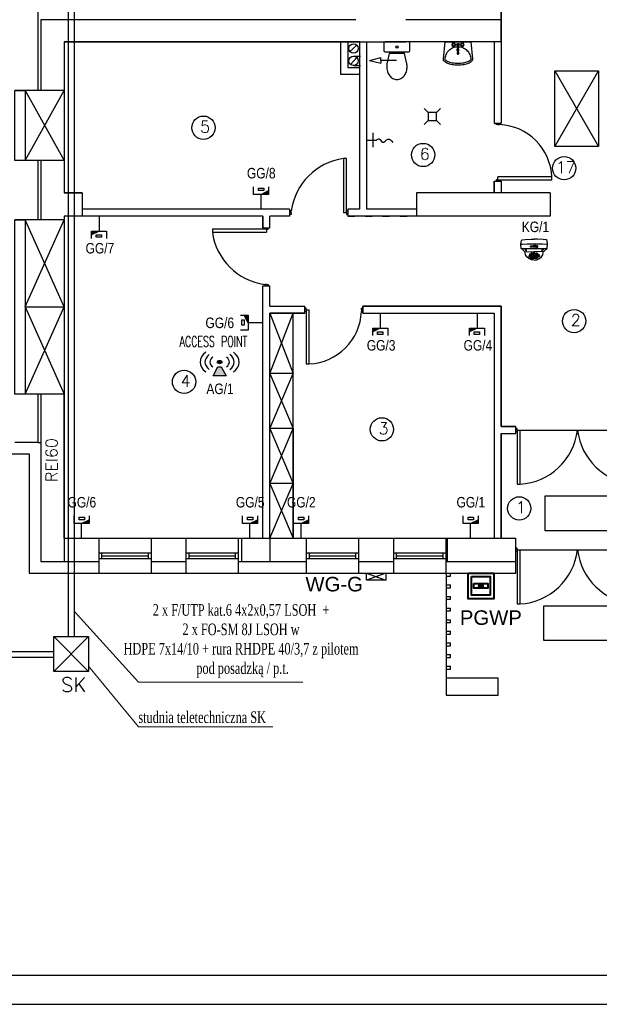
# Model space of a CAD drawing. Header units: inches. Extents: x 6268 to 12323, y 5221 to 42059.
# Tile 55 of 98: x 8529 to 9526, y 20562 to 22255. Entities that reach past the tile are written whole.
import ezdxf
from ezdxf.enums import TextEntityAlignment as Align

# ---------------------------------------------------------------- set-up
doc = ezdxf.new("R2010")
doc.units = ezdxf.units.IN
doc.header["$MEASUREMENT"] = 0
doc.linetypes.add('ACAD_ISO03W100', pattern=[30, 12, -18])
doc.layers.add('1DE-schemat ideowy', color=1, linetype='Continuous', lineweight=40)
doc.layers.add('2DE_NUMEL', color=1, linetype='Continuous', lineweight=20)
doc.layers.add('AAT_CCTV', color=30, linetype='Continuous')
doc.layers.add('CP_LINENORM', color=253, linetype='Continuous')
doc.styles.add('CP_ATTR', font='romans.shx')
doc.styles.add('Romans', font='romans.shx', dxfattribs={"width": 0.7})
doc.styles.get("Standard").update_dxf_attribs({"font": 'txt.shx'})

# ---------------------------------------------------------------- blocks, each defined once
blk = doc.blocks.new('CPEL_3282')
blk.add_hatch(color=256).paths.add_polyline_path([(-0.085, 0, 1), (0.085, 0, 1)])
for points in [[(-0.55, 0.55), (0.55, 0.55), (0.55, -0.55), (-0.55, -0.55)], [(-0.4, 0.4), (0.4, 0.4), (0.4, -0.4), (-0.4, -0.4)], [(-0.3, 0.1), (0.3, 0.1), (0.3, -0.1), (-0.3, -0.1)]]:
    blk.add_lwpolyline(points, close=True)
blk.add_circle((0, 0), 0.0853)
at = {"linetype": 'ByBlock', "style": 'CP_ATTR', "flags": 9}
for tag, p in [('NAME', (-0.092, -0.018)), ('GROUP', (-0.092, -0.018)), ('NUMBER', (-0.092, -0.018)), ('PRODUCER', (-0.092, -0.018)), ('ARTICLE', (-0.092, -0.018)), ('CHARACTER', (-0.092, -0.018)), ('VOLTAGE', (-0.092, -0.019)), ('WEIGHT', (-0.092, -0.018)), ('OTHER', (-0.092, -0.018)), ('PRODUCT-TYPE', (-0.092, -0.019)), ('ORDER-NO', (-0.092, -0.019)), ('POWER', (-0.092, -0.019))]:
    blk.add_attdef(tag, text='', height=0.00005, dxfattribs=at).set_placement(p, align=Align.MIDDLE_LEFT)
blk = doc.blocks.new('AAT_KOPUŁKA WANDAL.')
for points in [[(136, -97), (106, -93), (76, -53), (38, -21), (0, 0), (-7, 149), (9, 280), (40, 307), (144, 319), (342, 328), (450, 328)], [(-7, 149), (51, 157), (207, 161), (457, 166), (742, 161), (861, 158), (909, 149)], [(0, 0), (194, 0), (553, 3), (902, 0)], [(410, 113), (436, 113), (452, 84)], [(410, 113), (443, 47), (451, 47)], [(767, -97), (796, -93), (826, -53), (864, -21), (902, 0), (909, 149), (894, 280), (863, 307), (759, 319), (560, 328), (452, 328)], [(493, 113), (467, 113), (452, 84)], [(493, 113), (460, 47), (452, 47)], [(450, -398), (360, -390), (264, -343), (197, -283), (157, -211), (139, -139), (136, -97), (450, -105)], [(452, -398), (542, -390), (639, -343), (705, -283), (745, -211), (763, -139), (767, -97), (452, -105)]]:
    blk.add_lwpolyline(points)
for points in [[(318, 55), (318, 100), (332, 100), (350, 80), (350, 100), (369, 100), (369, 55), (350, 55), (335, 70), (335, 55)], [(492, 100), (492, 63), (503, 55), (524, 55), (533, 64), (533, 100), (519, 100), (519, 72), (512, 66), (508, 72), (508, 100)], [(578, 90), (570, 99), (550, 100), (540, 88), (540, 79), (566, 73), (565, 64), (549, 63), (544, 71), (540, 66), (538, 59), (544, 55), (573, 55), (577, 65), (576, 73), (567, 82), (551, 84), (550, 89), (562, 89), (569, 87), (577, 85)], [(144, -39), (161, -55), (177, -65), (190, -64), (191, -54), (179, -40), (163, -30), (146, -24), (139, -24), (137, -29), (140, -36)], [(307, -260), (300, -247), (288, -241), (272, -245), (267, -258), (272, -270), (281, -277), (296, -277), (303, -273), (307, -265)], [(330, -205), (321, -192), (309, -186), (293, -190), (287, -205), (292, -221), (303, -228), (320, -228), (329, -220), (331, -211)], [(358, -307), (351, -293), (340, -288), (323, -291), (318, -304), (323, -316), (332, -323), (348, -324), (354, -319), (358, -311)], [(361, -256), (355, -242), (343, -237), (326, -240), (321, -253), (326, -265), (335, -272), (351, -272), (357, -268), (361, -260)], [(389, -163), (380, -149), (368, -144), (352, -147), (346, -163), (351, -179), (362, -185), (379, -185), (388, -177), (390, -169)], [(400, -219), (391, -206), (379, -201), (363, -204), (357, -220), (363, -236), (373, -242), (390, -242), (399, -234), (401, -226)], [(400, -334), (390, -332), (374, -333), (370, -339), (374, -345), (387, -351), (403, -354), (416, -351), (418, -344), (411, -339)], [(447, -253), (421, -258), (401, -273), (392, -286), (391, -305), (405, -321), (430, -330), (449, -331), (474, -328), (499, -312), (508, -295), (505, -280), (488, -262), (462, -255)], [(452, -275), (433, -277), (418, -286), (417, -296), (419, -307), (430, -314), (447, -316), (470, -313), (482, -302), (483, -287), (468, -276)], [(446, -126), (435, -131), (427, -143), (424, -154), (427, -169), (434, -178), (448, -182), (462, -177), (470, -159), (469, -143), (462, -135), (454, -127)], [(447, -188), (433, -193), (428, -202), (426, -218), (432, -228), (442, -232), (459, -231), (468, -219), (470, -209), (463, -196), (456, -191)], [(500, -334), (510, -332), (525, -333), (530, -339), (526, -345), (512, -351), (497, -354), (484, -351), (482, -344), (489, -339)], [(500, -219), (508, -206), (520, -201), (537, -204), (543, -220), (537, -236), (527, -242), (510, -242), (500, -234), (499, -226)], [(511, -163), (520, -149), (532, -144), (548, -147), (554, -163), (548, -179), (538, -185), (521, -185), (512, -177), (510, -169)], [(539, -256), (545, -242), (557, -237), (573, -240), (578, -253), (574, -265), (565, -272), (549, -272), (542, -268), (539, -260)], [(542, -307), (548, -293), (560, -288), (577, -291), (582, -304), (577, -316), (568, -323), (552, -324), (546, -319), (542, -311)], [(570, -205), (579, -192), (591, -186), (607, -190), (613, -205), (608, -221), (597, -228), (580, -228), (571, -220), (569, -211)], [(593, -260), (600, -247), (611, -241), (628, -245), (633, -258), (628, -270), (619, -277), (603, -277), (597, -273), (593, -265)], [(758, -39), (741, -55), (726, -65), (712, -64), (712, -54), (723, -40), (739, -30), (756, -24), (763, -24), (765, -29), (762, -36)]]:
    blk.add_lwpolyline(points, close=True)
for centre, major_axis, ratio in [((394, 78), (0, -22.5), 0.882988), ((393, 78), (0, -9.47), 0.904762)]:
    blk.add_ellipse(centre, major_axis=major_axis, ratio=ratio)
blk = doc.blocks.new('CPEL_D181')
h = blk.add_hatch(color=256)
h.paths.add_polyline_path([(-0.2, -0.5), (-0.2, -0.4), (0, -0.4)])
h.paths.add_polyline_path([(-0.092, -0.418), (-0.092, -0.418), (-0.092, -0.418), (-0.092, -0.418)], flags=24)
h.paths.add_polyline_path([(-0.092, -0.418), (-0.092, -0.419), (-0.092, -0.419), (-0.092, -0.418)], flags=24)
h.paths.add_polyline_path([(-0.092, -0.418), (-0.092, -0.418), (-0.091, -0.418), (-0.091, -0.418)], flags=24)
h.paths.add_polyline_path([(-0.092, -0.418), (-0.092, -0.418), (-0.091, -0.418), (-0.091, -0.418)], flags=24)
h.paths.add_polyline_path([(-0.092, -0.418), (-0.092, -0.419), (-0.091, -0.419), (-0.091, -0.418)], flags=24)
h.paths.add_polyline_path([(-0.092, -0.418), (-0.092, -0.418), (-0.092, -0.418), (-0.092, -0.418)], flags=24)
h.paths.add_polyline_path([(-0.092, -0.419), (-0.092, -0.419), (-0.091, -0.419), (-0.091, -0.419)], flags=24)
h.paths.add_polyline_path([(-0.092, -0.419), (-0.092, -0.419), (-0.092, -0.419), (-0.092, -0.419)], flags=24)
h.paths.add_polyline_path([(-0.092, -0.419), (-0.092, -0.419), (-0.091, -0.419), (-0.091, -0.419)], flags=24)
h.paths.add_polyline_path([(-0.092, -0.418), (-0.092, -0.419), (-0.091, -0.419), (-0.091, -0.418)], flags=24)
h.paths.add_polyline_path([(-0.092, -0.418), (-0.092, -0.418), (-0.092, -0.418), (-0.092, -0.418)], flags=24)
h.paths.add_polyline_path([(-0.092, -0.418), (-0.092, -0.418), (-0.091, -0.418), (-0.091, -0.418)], flags=24)
for p, q in [((0, 0), (0, -0.4)), ((-0.2, -0.6), (-0.2, -0.4)), ((-0.2, -0.4), (0.2, -0.4)), ((0, -0.4), (-0.2, -0.5)), ((0.2, -0.4), (0.2, -0.6))]:
    blk.add_line(p, q)
blk.add_lwpolyline([(-0.075, -0.5), (0.067, -0.5), (0.067, -0.567), (-0.075, -0.567)], close=True)
at = {"linetype": 'ByBlock', "style": 'CP_ATTR', "flags": 9}
for tag, p in [('NAME', (-0.092, -0.418)), ('GROUP', (-0.092, -0.418)), ('NUMBER', (-0.092, -0.418)), ('PRODUCER', (-0.092, -0.418)), ('ARTICLE', (-0.092, -0.418)), ('CHARACTER', (-0.092, -0.418)), ('VOLTAGE', (-0.092, -0.419)), ('WEIGHT', (-0.092, -0.418)), ('OTHER', (-0.092, -0.418)), ('PRODUCT-TYPE', (-0.092, -0.419)), ('ORDER-NO', (-0.092, -0.419)), ('POWER', (-0.092, -0.419))]:
    blk.add_attdef(tag, text='', height=0.00005, dxfattribs=at).set_placement(p, align=Align.MIDDLE_LEFT)
blk = doc.blocks.new('CPEL_1090')
h = blk.add_hatch(color=256)
edge = h.paths.add_edge_path()
edge.add_arc((0, 0), 0.0707, 0, 360)
blk.add_hatch(color=256).paths.add_polyline_path([(-0.05, -0.2), (0.05, -0.2), (0.2, -0.6), (-0.2, -0.6)])
blk.add_lwpolyline([(-0.05, -0.2), (0.05, -0.2), (0.2, -0.6), (-0.2, -0.6), (-0.05, -0.2)])
blk.add_circle((0, 0), 0.0707)
for radius, start, end in [(0.6, 135, 225), (0.45, 135, 225), (0.45, 315, 45), (0.6, 315, 45), (0.3, 135, 225), (0.3, 315, 45)]:
    blk.add_arc((0, 0), radius, start, end)
at = {"linetype": 'ByBlock', "style": 'CP_ATTR', "flags": 9}
for tag, p in [('NAME', (-0.092, -0.018)), ('GROUP', (-0.092, -0.018)), ('NUMBER', (-0.092, -0.018)), ('PRODUCER', (-0.092, -0.018)), ('ARTICLE', (-0.092, -0.018)), ('CHARACTER', (-0.092, -0.018)), ('VOLTAGE', (-0.092, -0.019)), ('WEIGHT', (-0.092, -0.018)), ('OTHER', (-0.092, -0.018)), ('PRODUCT-TYPE', (-0.092, -0.019)), ('ORDER-NO', (-0.092, -0.019)), ('POWER', (-0.092, -0.019))]:
    blk.add_attdef(tag, text='', height=0.00005, dxfattribs=at).set_placement(p, align=Align.MIDDLE_LEFT)

msp = doc.modelspace()

# ---------------------------------------------------------------- hatches: boundary and pattern name
h = msp.add_hatch()
h.set_pattern_fill('ANSI31', color=256, scale=5)
h.set_pattern_definition([(45, (-1177857666.037, -935717117.081), (-11.22532015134, 11.22532015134), [])])
h.paths.add_polyline_path([(9264.543, 21363.204), (9262.543, 21363.204), (9262.543, 21323.204), (9264.543, 21323.204)])

# ---------------------------------------------------------------- linework, layer by layer
for p, q in [((8560.543, 22471.204), (8560.543, 22133.204)), ((9357.543, 22217.204), (9357.543, 22285.204)), ((8565.543, 22255.204), (8565.543, 22133.204)), ((9107.543, 22255.204), (8565.543, 22255.204)), ((9357.543, 22255.204), (9193.543, 22255.204)), ((8605.543, 22217.204), (8605.543, 22133.204)), ((9107.543, 22217.204), (8605.543, 22217.204)), ((8605.543, 22217.204), (9113.543, 22217.204)), ((9081.543, 22161.204), (9081.543, 22217.204)), ((9113.543, 22217.204), (9093.543, 22217.204)), ((9093.543, 22217.204), (9093.543, 22173.204)), ((9096.694, 22200.013), (9109.023, 22211.671)), ((9107.543, 22217.204), (9193.543, 22217.204)), ((9113.543, 22217.204), (9113.543, 21929.204)), ((9125.543, 22217.204), (9125.543, 21929.204)), ((9357.543, 22217.204), (9193.543, 22217.204)), ((9277.392, 22213.074), (9282.242, 22213.438)), ((9282.242, 22210.965), (9277.392, 22211.329)), ((9288.792, 22213.074), (9283.941, 22213.438)), ((9288.792, 22211.329), (9283.941, 22210.965)), ((9345.543, 22217.204), (9345.543, 22077.204)), ((9357.543, 22217.204), (9357.543, 22077.204)), ((9098.064, 22178.411), (9109.023, 22190.069)), ((9130.623, 22185.181), (9150.623, 22190.181)), ((9150.623, 22185.181), (9150.623, 22190.181)), ((9284.342, 22198.001), (9284.342, 22197.121)), ((9093.543, 22173.204), (9113.543, 22173.204)), ((9113.543, 22173.204), (9113.543, 22161.204)), ((9130.623, 22185.181), (9150.623, 22180.181)), ((9177.179, 22185.181), (9150.623, 22185.181)), ((9150.623, 22185.181), (9150.623, 22180.181)), ((9113.543, 22161.204), (9081.543, 22161.204)), ((9450.043, 22167.204), (9525.043, 22167.204)), ((9450.043, 22037.204), (9450.043, 22167.204)), ((9450.043, 22037.204), (9525.043, 22167.204)), ((9450.043, 22167.204), (9525.043, 22037.204)), ((9525.043, 22167.204), (9525.043, 22037.204)), ((8605.543, 22133.204), (8520.543, 22133.204)), ((8538.543, 22013.204), (8605.543, 22133.204)), ((8538.543, 22133.204), (8605.543, 22013.204)), ((8605.543, 22133.204), (8605.543, 22013.204)), ((9224.926, 22102.708), (9231.926, 22095.708)), ((9252.926, 22102.708), (9245.926, 22095.708)), ((9245.926, 22095.708), (9231.926, 22095.708)), ((9231.926, 22095.708), (9231.926, 22081.708)), ((9245.926, 22088.708), (9245.926, 22095.708)), ((9245.926, 22081.708), (9245.926, 22095.708)), ((9224.926, 22074.708), (9231.926, 22081.708)), ((9231.926, 22081.708), (9245.926, 22081.708)), ((9252.926, 22074.708), (9245.926, 22081.708)), ((9345.543, 22077.204), (9357.543, 22077.204)), ((9348.543, 22074.704), (9348.543, 22077.204)), ((9351.543, 22074.704), (9348.543, 22074.704)), ((9351.543, 22074.704), (9354.543, 22074.704)), ((9354.543, 22074.704), (9354.543, 22077.204)), ((9136.527, 22060.484), (9136.527, 22035.777)), ((9125.543, 22048.13), (9142.813, 22048.13)), ((9525.043, 22037.204), (9450.043, 22037.204)), ((8605.543, 22013.204), (8520.543, 22013.204)), ((8560.543, 22013.204), (8560.543, 21911.204)), ((8565.543, 22013.204), (8565.543, 21911.204)), ((8605.543, 22013.204), (8605.543, 21957.204)), ((9091.043, 22016.204), (9086.043, 22016.204)), ((9086.043, 22016.204), (9086.043, 21923.204)), ((9091.043, 21926.204), (9091.043, 22016.204)), ((9351.543, 21979.704), (9351.543, 21984.704)), ((9444.543, 21984.704), (9351.543, 21984.704)), ((9444.543, 21979.704), (9444.543, 21984.704)), ((9345.543, 21977.204), (9345.543, 21957.204)), ((9345.543, 21957.204), (9345.543, 21977.204)), ((9345.543, 21977.204), (9357.543, 21977.204)), ((9351.543, 21979.704), (9348.543, 21979.704)), ((9348.543, 21979.704), (9348.543, 21977.204)), ((9354.543, 21977.204), (9348.543, 21977.204)), ((9351.543, 21979.704), (9354.543, 21979.704)), ((9354.543, 21979.704), (9354.543, 21977.204)), ((9354.543, 21979.704), (9444.543, 21979.704)), ((9357.543, 21977.204), (9357.543, 21957.204)), ((8636.543, 21957.204), (8605.543, 21957.204)), ((8605.543, 21957.204), (8636.543, 21957.204)), ((8636.543, 21957.204), (8636.543, 21917.204)), ((9441.543, 21957.204), (9211.543, 21957.204)), ((9211.543, 21957.204), (9211.543, 21917.204)), ((9441.543, 21957.204), (9441.543, 21917.204)), ((8605.543, 21917.204), (8605.543, 21911.204)), ((8636.543, 21917.204), (8605.543, 21917.204)), ((8993.543, 21929.204), (8636.543, 21929.204)), ((8947.543, 21917.204), (8636.543, 21917.204)), ((8947.543, 21897.204), (8947.543, 21917.204)), ((8947.543, 21917.204), (8947.543, 21897.204)), ((8959.543, 21897.204), (8959.543, 21917.204)), ((8993.543, 21917.204), (8959.543, 21917.204)), ((8993.543, 21929.204), (8993.543, 21917.204)), ((8996.043, 21926.204), (8993.543, 21926.204)), ((8996.043, 21920.204), (8993.543, 21920.204)), ((8996.043, 21923.204), (8996.043, 21926.204)), ((8996.043, 21923.204), (8996.043, 21920.204)), ((9091.043, 21923.204), (9086.043, 21923.204)), ((9091.043, 21923.204), (9091.043, 21926.204)), ((9091.043, 21926.204), (9093.543, 21926.204)), ((9091.043, 21923.204), (9091.043, 21920.204)), ((9091.043, 21920.204), (9093.543, 21920.204)), ((9113.543, 21929.204), (9093.543, 21929.204)), ((9113.543, 21929.204), (9093.543, 21929.204)), ((9093.543, 21929.204), (9093.543, 21917.204)), ((9093.543, 21926.204), (9093.543, 21920.204)), ((9211.543, 21917.204), (9093.543, 21917.204)), ((9211.543, 21929.204), (9125.543, 21929.204)), ((9441.543, 21917.204), (9211.543, 21917.204)), ((8605.543, 21911.204), (8520.543, 21911.204)), ((8538.543, 21911.204), (8538.543, 21611.204)), ((8605.543, 21761.204), (8538.543, 21911.204)), ((8538.543, 21761.204), (8605.543, 21911.204)), ((8605.543, 21911.204), (8605.543, 21611.204)), ((8950.543, 21894.704), (8860.543, 21894.704)), ((8860.543, 21894.704), (8860.543, 21889.704)), ((8860.543, 21889.704), (8953.543, 21889.704)), ((8947.543, 21897.204), (8959.543, 21897.204)), ((8950.543, 21894.704), (8950.543, 21897.204)), ((8950.543, 21897.204), (8956.543, 21897.204)), ((8953.543, 21894.704), (8950.543, 21894.704)), ((8953.543, 21894.704), (8953.543, 21889.704)), ((8953.543, 21894.704), (8956.543, 21894.704)), ((8956.543, 21894.704), (8956.543, 21897.204)), ((8947.543, 21363.204), (8947.543, 21797.204)), ((8947.543, 21797.204), (8959.543, 21797.204)), ((8953.543, 21799.704), (8950.543, 21799.704)), ((8950.543, 21799.704), (8950.543, 21797.204)), ((8953.543, 21799.704), (8956.543, 21799.704)), ((8956.543, 21799.704), (8956.543, 21797.204)), ((8959.543, 21762.204), (8959.543, 21797.204)), ((8538.543, 21761.204), (8605.543, 21761.204)), ((8538.543, 21761.204), (8605.543, 21611.204)), ((8538.543, 21611.204), (8605.543, 21761.204)), ((8959.543, 21762.204), (9019.543, 21762.204)), ((8959.543, 21363.204), (8959.543, 21750.204)), ((8959.543, 21363.204), (8959.543, 21750.204)), ((8959.543, 21750.204), (9019.543, 21750.204)), ((8959.543, 21750.204), (9019.543, 21750.204)), ((9019.543, 21750.204), (8959.543, 21750.204)), ((8959.543, 21646.704), (8999.543, 21750.204)), ((8959.543, 21750.204), (8999.543, 21646.704)), ((8999.543, 21363.204), (8999.543, 21750.204)), ((9019.543, 21750.204), (9019.543, 21762.204)), ((9022.043, 21759.204), (9019.543, 21759.204)), ((9019.543, 21753.204), (9019.543, 21759.204)), ((9022.043, 21753.204), (9019.543, 21753.204)), ((9022.043, 21756.204), (9022.043, 21759.204)), ((9022.043, 21756.204), (9027.043, 21756.204)), ((9022.043, 21756.204), (9022.043, 21753.204)), ((9022.043, 21753.204), (9022.043, 21663.204)), ((9027.043, 21663.204), (9027.043, 21756.204)), ((9117.043, 21756.204), (9117.043, 21759.204)), ((9117.043, 21759.204), (9119.543, 21759.204)), ((9117.043, 21756.204), (9117.043, 21753.204)), ((9117.043, 21753.204), (9119.543, 21753.204)), ((9119.543, 21762.204), (9357.543, 21762.204)), ((9119.543, 21750.204), (9119.543, 21762.204)), ((9119.543, 21750.204), (9345.543, 21750.204)), ((9345.543, 21750.204), (9345.543, 21363.204)), ((9357.543, 21762.204), (9357.543, 21555.204)), ((9022.043, 21663.204), (9027.043, 21663.204)), ((8999.543, 21646.704), (8959.543, 21646.704)), ((8959.543, 21552.204), (8999.543, 21646.704)), ((8959.543, 21646.704), (8999.543, 21552.204)), ((8605.543, 21611.204), (8520.543, 21611.204)), ((8560.543, 21611.204), (8560.543, 21528.204)), ((8565.543, 21611.204), (8565.543, 21323.204)), ((8605.543, 21611.204), (8605.543, 21363.204)), ((8605.543, 21363.204), (8605.543, 21611.204)), ((8999.543, 21552.204), (8959.543, 21552.204)), ((8959.543, 21457.704), (8999.543, 21552.204)), ((8959.543, 21552.204), (8999.543, 21457.704)), ((8999.543, 21552.204), (8999.543, 21363.204)), ((9357.543, 21555.204), (9382.543, 21555.204)), ((9357.543, 21543.204), (9357.543, 21363.204)), ((9357.543, 21363.204), (9357.543, 21543.204)), ((9357.543, 21543.204), (9382.543, 21543.204)), ((9357.543, 21543.204), (9382.543, 21543.204)), ((9382.543, 21543.204), (9382.543, 21555.204)), ((9385.043, 21552.204), (9382.543, 21552.204)), ((9385.043, 21546.204), (9382.543, 21546.204)), ((9385.043, 21549.204), (9385.043, 21552.204)), ((9385.043, 21549.204), (9385.043, 21546.204)), ((9385.043, 21549.204), (9589.938, 21549.204)), ((9385.043, 21546.204), (9385.043, 21456.204)), ((9390.043, 21456.204), (9390.043, 21549.204)), ((9487.894, 21543.204), (9489.701, 21543.204)), ((8560.543, 21528.204), (8520.543, 21528.204)), ((8560.543, 21528.204), (8565.543, 21528.204)), ((8458.543, 21508.204), (8545.543, 21508.204)), ((8545.543, 21508.204), (8545.543, 21303.204)), ((8999.543, 21457.704), (8959.543, 21457.704)), ((8959.543, 21363.204), (8999.543, 21457.704)), ((8959.543, 21457.704), (8999.543, 21363.204)), ((9385.043, 21456.204), (9390.043, 21456.204)), ((9432.89, 21436.163), (9552.89, 21436.163)), ((9432.89, 21376.163), (9432.89, 21436.163)), ((9552.89, 21376.163), (9432.89, 21376.163)), ((8605.543, 21363.204), (8665.543, 21363.204)), ((8605.543, 21363.204), (8947.543, 21363.204)), ((8605.543, 21363.204), (8605.543, 21323.204)), ((8665.543, 21303.204), (8665.543, 21363.204)), ((8665.543, 21363.204), (8755.543, 21363.204)), ((8755.543, 21363.204), (8815.543, 21363.204)), ((8755.543, 21303.204), (8755.543, 21363.204)), ((8815.543, 21303.204), (8815.543, 21363.204)), ((8815.543, 21363.204), (8905.543, 21363.204)), ((8905.543, 21363.204), (9022.543, 21363.204)), ((8905.543, 21303.204), (8905.543, 21363.204)), ((8910.543, 21363.204), (8910.543, 21323.204)), ((8959.543, 21363.204), (9019.543, 21363.204)), ((8959.543, 21363.204), (8959.543, 21323.204)), ((9022.543, 21303.204), (9022.543, 21363.204)), ((9022.543, 21363.204), (9112.543, 21363.204)), ((9112.543, 21363.204), (9172.543, 21363.204)), ((9112.543, 21303.204), (9112.543, 21363.204)), ((9172.543, 21303.204), (9172.543, 21363.204)), ((9172.543, 21363.204), (9262.543, 21363.204)), ((9262.543, 21363.204), (9382.543, 21363.204)), ((9262.543, 21303.204), (9262.543, 21363.204)), ((9264.543, 21363.204), (9264.543, 21323.204)), ((9382.543, 21303.204), (9382.543, 21363.204)), ((9385.043, 21346.204), (9382.543, 21346.204)), ((9385.043, 21340.204), (9382.543, 21340.204)), ((9385.043, 21343.204), (9385.043, 21346.204)), ((9385.043, 21343.204), (9385.043, 21340.204)), ((9385.043, 21343.204), (9589.938, 21343.204)), ((9385.043, 21340.204), (9385.043, 21250.204)), ((9390.043, 21250.204), (9390.043, 21343.204)), ((8565.543, 21323.204), (8605.543, 21323.204)), ((8605.543, 21323.204), (8665.543, 21323.204)), ((8665.543, 21338.204), (8755.543, 21338.204)), ((8665.543, 21328.204), (8755.543, 21328.204)), ((8665.543, 21328.204), (8670.543, 21328.204)), ((8670.543, 21328.204), (8670.543, 21338.204)), ((8670.543, 21333.204), (8750.543, 21333.204)), ((8750.543, 21328.204), (8750.543, 21338.204)), ((8755.543, 21323.204), (8815.543, 21323.204)), ((8815.543, 21338.204), (8905.543, 21338.204)), ((8815.543, 21328.204), (8905.543, 21328.204)), ((8815.543, 21328.204), (8820.543, 21328.204)), ((8820.543, 21328.204), (8820.543, 21338.204)), ((8820.543, 21333.204), (8900.543, 21333.204)), ((8900.543, 21328.204), (8900.543, 21338.204)), ((8905.543, 21323.204), (9022.543, 21323.204)), ((9022.543, 21338.204), (9112.543, 21338.204)), ((9022.543, 21328.204), (9112.543, 21328.204)), ((9022.543, 21328.204), (9027.543, 21328.204)), ((9027.543, 21328.204), (9027.543, 21338.204)), ((9027.543, 21333.204), (9107.543, 21333.204)), ((9107.543, 21328.204), (9107.543, 21338.204)), ((9112.543, 21323.204), (9172.543, 21323.204)), ((9172.543, 21338.204), (9262.543, 21338.204)), ((9172.543, 21328.204), (9262.543, 21328.204)), ((9172.543, 21328.204), (9177.543, 21328.204)), ((9177.543, 21328.204), (9177.543, 21338.204)), ((9177.543, 21333.204), (9257.543, 21333.204)), ((9257.543, 21328.204), (9257.543, 21338.204)), ((9262.543, 21323.204), (9382.543, 21323.204)), ((8545.543, 21303.204), (8665.543, 21303.204)), ((8545.543, 21303.204), (8665.543, 21303.204)), ((8665.543, 21303.204), (8755.543, 21303.204)), ((8755.543, 21303.204), (8815.543, 21303.204)), ((8815.543, 21303.204), (8905.543, 21303.204)), ((8905.543, 21303.204), (9022.543, 21303.204)), ((9022.543, 21303.204), (9112.543, 21303.204)), ((9112.543, 21303.204), (9172.543, 21303.204)), ((9172.543, 21303.204), (9262.543, 21303.204)), ((9262.543, 21303.204), (9382.543, 21303.204)), ((9262.543, 21303.204), (9262.543, 21093.204)), ((9262.543, 21298.204), (9270.543, 21298.204)), ((9270.543, 21298.204), (9270.543, 21303.204)), ((9262.543, 21283.204), (9270.543, 21283.204)), ((9262.543, 21278.204), (9270.543, 21278.204)), ((9270.543, 21278.204), (9270.543, 21283.204)), ((9262.543, 21263.204), (9270.543, 21263.204)), ((9262.543, 21258.204), (9270.543, 21258.204)), ((9270.543, 21258.204), (9270.543, 21263.204)), ((9262.543, 21243.204), (9270.543, 21243.204)), ((9262.543, 21238.204), (9270.543, 21238.204)), ((9270.543, 21238.204), (9270.543, 21243.204)), ((9385.043, 21250.204), (9390.043, 21250.204)), ((9430.62, 21247.137), (9550.62, 21247.137)), ((9430.62, 21187.137), (9430.62, 21247.137)), ((9262.543, 21223.204), (9270.543, 21223.204)), ((9270.543, 21218.204), (9270.543, 21223.204)), ((9262.543, 21218.204), (9270.543, 21218.204)), ((9262.543, 21203.204), (9270.543, 21203.204)), ((9262.543, 21198.204), (9270.543, 21198.204)), ((9270.543, 21198.204), (9270.543, 21203.204)), ((9550.62, 21187.137), (9430.62, 21187.137)), ((9262.543, 21183.204), (9270.543, 21183.204)), ((9262.543, 21178.204), (9270.543, 21178.204)), ((9270.543, 21178.204), (9270.543, 21183.204)), ((9262.543, 21163.204), (9270.543, 21163.204)), ((9262.543, 21158.204), (9270.543, 21158.204)), ((9270.543, 21158.204), (9270.543, 21163.204)), ((9262.543, 21143.204), (9270.543, 21143.204)), ((9262.543, 21138.204), (9270.543, 21138.204)), ((9270.543, 21138.204), (9270.543, 21143.204)), ((9262.543, 21123.204), (9352.543, 21123.204)), ((9352.543, 21093.204), (9352.543, 21123.204)), ((9262.543, 21093.204), (9352.543, 21093.204)), ((9262.543, 21093.204), (9352.543, 21093.204))]:
    msp.add_line(p, q)
at = {"linetype": 'ACAD_ISO03W100'}
for p, q in [((9103.543, 22192.24), (9125.543, 22192.24)), ((9103.543, 22176.24), (9125.543, 22176.24)), ((9093.543, 21917.204), (9211.543, 21917.204))]:
    msp.add_line(p, q, dxfattribs=at)
at = {"linetype": 'Continuous'}
for p, q in [((8538.543, 22133.204), (8538.543, 22013.204)), ((6468.073, 20611.607), (12118.073, 20611.607))]:
    msp.add_line(p, q, dxfattribs=at)
for points in [[(9357.543, 22285.204), (9357.543, 22217.204)], [(9194.741, 22181.488), (9191.107, 22197.221), (9164.96, 22197.221), (9161.326, 22181.488)], [(8520.543, 22133.204), (8538.543, 22133.204), (8538.543, 22013.204), (8520.543, 22013.204), (8520.543, 22133.204)], [(8520.543, 21911.204), (8538.543, 21911.204), (8538.543, 21611.204), (8520.543, 21611.204), (8520.543, 21911.204)], [(8520.543, 21911.204), (8538.543, 21911.204), (8538.543, 21611.204), (8520.543, 21611.204), (8520.543, 21911.204)], [(9119.543, 21762.204), (9119.543, 21750.204), (9345.543, 21750.204), (9345.543, 21363.204), (9357.543, 21363.204), (9357.543, 21543.204), (9382.543, 21543.204), (9382.543, 21555.204), (9357.543, 21555.204), (9357.543, 21762.204), (9119.543, 21762.204), (9119.543, 21750.204)]]:
    msp.add_lwpolyline(points)
msp.add_lwpolyline([(9158.033, 22199.704), (9198.033, 22199.704, 0.41421356), (9200.533, 22202.204), (9200.533, 22214.704, 0.41421356), (9198.033, 22217.204), (9158.033, 22217.204, 0.41421356), (9155.533, 22214.704), (9155.533, 22202.204, 0.41421356)], format="xyb", close=True)
for points in [[(9258.11, 22187.245), (9260.851, 22217.204), (9305.333, 22217.204), (9308.073, 22187.245, -0.02280923), (9308.092, 22186.837, -0.20345275), (9306.726, 22183.62, -0.09716323), (9300.77, 22179.766, -0.05413092), (9293.286, 22177.676, -0.04107152), (9283.092, 22176.837, -0.04107152), (9272.898, 22177.676, -0.05413092), (9265.414, 22179.766, -0.09716323), (9259.458, 22183.62, -0.20345275), (9258.092, 22186.837, -0.20345275)], [(9305.086, 22186.971, -0.02280923), (9305.092, 22186.837, -0.20345275), (9304.642, 22185.778, -0.09716323), (9299.655, 22182.552, -0.05413092), (9292.795, 22180.636, -0.04107152), (9283.092, 22179.837, -0.04107152), (9273.388, 22180.636, -0.05413092), (9266.528, 22182.552, -0.09716323), (9261.542, 22185.778, -0.20345275), (9261.092, 22186.837, -0.0984914), (9262.766, 22195.256, -0.0984914), (9267.535, 22202.394, -0.0984914), (9274.673, 22207.163, -0.0984914), (9283.092, 22208.837, -0.0984914), (9291.511, 22207.163, -0.0984914), (9298.648, 22202.394, -0.0984914), (9303.417, 22195.256, -0.0984914), (9305.092, 22186.837)], [(9283.882, 22197.719, 0.10454597), (9283.942, 22198.001), (9283.942, 22212.201, 1), (9282.242, 22212.201), (9282.242, 22198.001, 0.10454597), (9282.301, 22197.719)], [(9282.242, 22198.859, 0.00914131), (9282.208, 22198.829, 0.10079648), (9281.936, 22198.445, 0.10454597), (9281.842, 22198.001, 0.10454597), (9281.936, 22197.557)], [(9281.842, 22198.001), (9281.842, 22197.121, 0.10454597), (9281.936, 22196.677, 0.10079648), (9282.208, 22196.294, 0.09591072), (9282.61, 22196.042, 0.09272045), (9283.092, 22195.951, 0.09272045), (9283.574, 22196.042, 0.09591072), (9283.976, 22196.294, 0.10079648), (9284.248, 22196.677)], [(9281.936, 22197.557, 0.10079648), (9282.208, 22197.174, 0.09591072), (9282.61, 22196.922)], [(9283.092, 22196.831, 0.09272045), (9283.574, 22196.922, 0.09591072), (9283.976, 22197.174, 0.10079648), (9284.248, 22197.557)], [(9284.248, 22197.557, 0.10454597), (9284.342, 22198.001, 0.10454597), (9284.248, 22198.445, 0.10079648), (9283.976, 22198.829)], [(9194.325, 22166.358, 0.07203938), (9195.533, 22174.704, 0.05824006), (9194.741, 22181.488)], [(9170.977, 22154.102, 0.13213816), (9178.033, 22152.204, 0.13213816), (9185.09, 22154.102)]]:
    msp.add_lwpolyline(points, format="xyb")
for centre, radius in [((9103.543, 22205.842), 8), ((9178.033, 22208.454), 1.959), ((9275.592, 22212.201), 2), ((9290.592, 22212.201), 2), ((9103.543, 22184.24), 8), ((8845.218, 22069.413), 20), ((9223.191, 22022.519), 20), ((9465.892, 21999.767), 20), ((9482.963, 21736.781), 20), ((8811.822, 21632.268), 20), ((9152.244, 21550.555), 20), ((9388.565, 21414.629), 20)]:
    msp.add_circle(centre, radius)
for centre, radius, start, end in [((9275.592, 22212.201), 3, 18.479542, 341.520458), ((9283.092, 22203.337), 2, 115.150661, 244.849339), ((9283.092, 22212.201), 1.5, 304.518103, 235.481897), ((9283.092, 22203.337), 2, 295.150661, 64.849339), ((9290.592, 22212.201), 3, 198.479542, 161.520458), ((9283.013, 22198.034), 0.778, 203.873452, 226.896534), ((9283.061, 22198.085), 0.848, 226.896534, 248.810627), ((9283.092, 22198.165), 1.334, 248.810627, 270), ((9283.092, 22198.165), 0.934, 248.810627, 270), ((9283.092, 22198.165), 0.934, 270, 291.189373), ((9283.123, 22198.085), 0.848, 291.189373, 313.103466), ((9283.171, 22198.034), 0.778, 313.103466, 336.126548), ((9283.123, 22197.917), 1.248, 46.896534, 48.991514), ((9283.245, 22197.121), 1.097, 336.126548, 0), ((9189.95, 22174.704), 29.417, 166.667413, 180), ((9189.95, 22174.704), 29.417, 180, 196.481727), ((9184.092, 22172.971), 23.308, 196.481727, 215.537686), ((9180.382, 22170.321), 18.749, 215.537686, 239.890598), ((9175.684, 22170.321), 18.749, 300.109402, 324.462314), ((9171.974, 22172.971), 23.308, 324.462314, 343.518273), ((9350.816, 21980.977), 93.802, 2.277484, 87.722529), ((9100.635, 21911.613), 105.604, 97.942007, 172.057986), ((8965.135, 21904.296), 105.604, 187.942007, 262.058006), ((9023.316, 21756.932), 93.802, 272.277484, 357.722523), ((9383.681, 21561.888), 105.875, 273.445174, 353.119606), ((9594.312, 21562.093), 106.303, 186.963942, 264.941152), ((9383.681, 21355.888), 105.875, 273.445174, 353.119606), ((9594.312, 21356.093), 106.303, 186.963942, 264.941152)]:
    msp.add_arc(centre, radius, start, end)
msp.add_spline([(9142.813, 22048.13), (9147.5, 22050.383), (9153.186, 22044.437), (9162.969, 22049.854), (9171.298, 22044.173)], degree=3)
at = {"layer": '1DE-schemat ideowy', "lineweight": 30}
for p, q in [((9159.084, 21303.204), (9125.734, 21291.201)), ((9125.734, 21303.204), (9159.084, 21291.201))]:
    msp.add_line(p, q, dxfattribs=at)
msp.add_lwpolyline([(9159.084, 21303.204), (9159.084, 21291.201), (9125.734, 21291.201), (9125.734, 21303.204)], close=True, dxfattribs=at)
at = {"layer": 'AAT_CCTV'}
for p, q in [((8612.75, 21194.039), (8612.75, 22472.204)), ((8622.75, 22462.204), (8622.75, 21194.039)), ((8587.579, 21194.039), (8647.579, 21134.039)), ((8647.579, 21194.039), (8587.579, 21134.039)), ((8500.543, 21158.539), (8587.579, 21158.539)), ((8510.543, 21168.539), (8587.579, 21168.539))]:
    msp.add_line(p, q, dxfattribs=at)
at = {"layer": 'AAT_CCTV', "color": 0, "lineweight": 20}
for p, q in [((8622.75, 21237.932), (8733.308, 21115.717)), ((8647.579, 21143.103), (8733.308, 21038.713)), ((8733.308, 21115.717), (9016.201, 21115.717)), ((8733.308, 21038.713), (8964.488, 21038.713))]:
    msp.add_line(p, q, dxfattribs=at)
at = {"layer": 'AAT_CCTV'}
msp.add_lwpolyline([(8587.579, 21194.039), (8647.579, 21194.039), (8647.579, 21134.039), (8587.579, 21134.039)], close=True, dxfattribs=at)
at = {"layer": 'CP_LINENORM', "linetype": 'Continuous'}
msp.add_line((6268.073, 20561.607), (12168.073, 20561.607), dxfattribs=at)

# ---------------------------------------------------------------- block references
at = {"layer": '1DE-schemat ideowy', "xscale": 40, "yscale": 40, "zscale": 50}
msp.add_blockref('CPEL_3282', (9322.543, 21281.204), dxfattribs=at)
at = {"layer": 'AAT_CCTV', "xscale": 64, "yscale": 64, "zscale": 64}
for p, rotation in [((8944.283, 21929.204), 180), ((8947.543, 21733.941), 270), ((8635.543, 21363.204), 180), ((8925.24, 21363.204), 180), ((9013.112, 21363.204), 180), ((9304.799, 21363.204), 180)]:
    msp.add_blockref('CPEL_D181', p, dxfattribs=dict(at, rotation=rotation))
at = {"layer": 'AAT_CCTV'}
for name, p, xscale, yscale, zscale in [('CPEL_D181', (8665.672, 21917.204), 64, 64, 64), ('AAT_KOPUŁKA WANDAL.', (9391.715, 21861.423), 0.05, 0.05, 0.05), ('CPEL_D181', (9149.461, 21750.204), 64, 64, 64), ('CPEL_D181', (9316.015, 21750.204), 64, 64, 64), ('CPEL_1090', (8872.992, 21666.368), 56, 40, 39)]:
    msp.add_blockref(name, p, dxfattribs=dict(at, xscale=xscale, yscale=yscale, zscale=zscale))

# ---------------------------------------------------------------- texts
at = {"char_height": 20, "attachment_point": 1}
for s, insert in [('5', (8839.461, 22081.037)), ('6', (9217.434, 22034.143)), ('17', (9451.543, 22011.391)), ('2', (9477.205, 21748.405)), ('4', (8806.064, 21643.892)), ('3', (9146.486, 21562.179)), ('1', (9382.807, 21426.253))]:
    msp.add_mtext_dynamic_manual_height_columns(s, width=68.36029, gutter_width=12.5, heights=[-20], dxfattribs=dict(at, insert=insert))
at = {"insert": (8573.908, 21459.981), "char_height": 20, "attachment_point": 1, "rotation": 90}
msp.add_mtext_dynamic_manual_height_columns('REI60', width=37.21157, gutter_width=12.5, heights=[-20], dxfattribs=at)
at = {"layer": '2DE_NUMEL', "char_height": 25, "width": 90.0711, "attachment_point": 1}
for s, insert in [('{\\fArial|b0|i0|c238|p34;WG-G}', (9020.636, 21296.804)), ('\\fArial|b0|i0|c0|p32;PGWP', (9286.345, 21239.253))]:
    msp.add_mtext(s, dxfattribs=dict(at, insert=insert))
at = {"layer": 'AAT_CCTV', "width": 0.66}
msp.add_text('ACCESS POINT', height=18, dxfattribs=at).set_placement((8804.271, 21692.652))
at = {"layer": 'AAT_CCTV', "char_height": 18, "attachment_point": 1}
for s, insert in [('{\\fArial Narrow|b0|i0|c238|p34;GG/8}', (8920.026, 22000.234)), ('{\\fArial Narrow|b0|i0|c238|p34;KG/1}', (9392.89, 21907.912)), ('{\\fArial Narrow|b0|i0|c238|p34;GG/7}', (8642.411, 21871.124)), ('{\\fArial Narrow|b0|i0|c238|p34;GG/6}', (8848.607, 21742.771)), ('{\\fArial Narrow|b0|i0|c238|p34;GG/3}', (9126.199, 21704.124)), ('{\\fArial Narrow|b0|i0|c238|p34;GG/4}', (9292.753, 21704.124)), ('{\\fArial Narrow|b0|i0|c238|p34;AG/1}', (8850.239, 21629.26)), ('{\\fArial Narrow|b0|i0|c238|p34;GG/6}', (8611.286, 21434.234)), ('{\\fArial Narrow|b0|i0|c238|p34;GG/5}', (8900.983, 21434.234)), ('{\\fArial Narrow|b0|i0|c238|p34;GG/2}', (8988.855, 21434.234)), ('{\\fArial Narrow|b0|i0|c238|p34;GG/1}', (9280.542, 21434.234))]:
    msp.add_mtext(s, dxfattribs=dict(at, insert=insert))
at = {"layer": 'AAT_CCTV', "color": 0, "lineweight": 20, "insert": (8909.865, 21186.658), "char_height": 20, "attachment_point": 5, "style": 'Romans'}
msp.add_mtext('{\\fTimes New Roman|b0|i0|c238|p18;2 x F/UTP kat.6 4x2x0,57 LSOH  + \\P2 x FO-SM 8J LSOH w  \\PHDPE 7x14/10 + rura RHDPE 40/3,7 z pilotem\\P pod posadzką / p.t.', dxfattribs=at)
at = {"layer": 'AAT_CCTV', "insert": (8599.928, 21123.809), "char_height": 25, "width": 5.13269, "attachment_point": 1}
msp.add_mtext('SK', dxfattribs=at)
at = {"layer": 'AAT_CCTV', "color": 0, "lineweight": 20, "insert": (8842.964, 21055.298), "char_height": 20, "width": 2884.7407, "attachment_point": 5, "style": 'Romans'}
msp.add_mtext('{\\fTimes New Roman|b0|i0|c238|p18;studnia teletechniczna SK}', dxfattribs=at)

doc.saveas('drawing.dxf')
